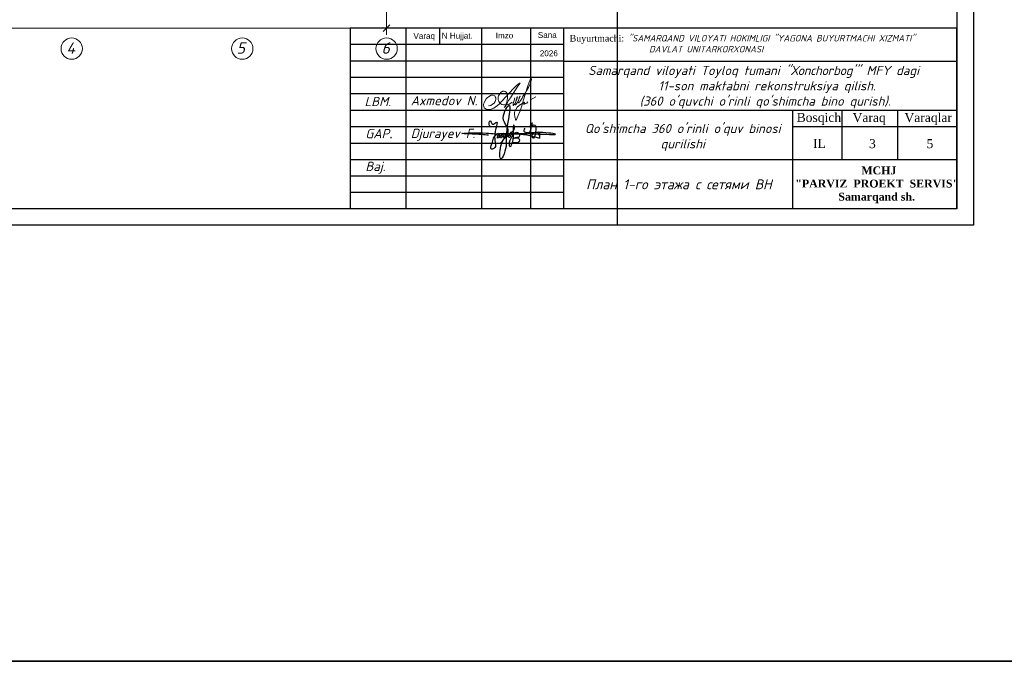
# Model space of a CAD drawing. Header units: millimetres. Extents: x 1114507 to 93926427, y 174473 to 817039.
# Tile 64 of 256: x 1706096 to 1736114, y 174473 to 194033. Entities that reach past the tile are written whole.
import ezdxf

# ---------------------------------------------------------------- set-up
doc = ezdxf.new("R2010")
doc.units = ezdxf.units.MM
doc.linetypes.add('ACAD_ISO02W100', pattern=[15, 12, -3])
doc.layers.add('PLAN', color=250, linetype='Continuous', lineweight=25)
doc.layers.add('Ф А С А Д', color=250, linetype='Continuous', lineweight=15)
doc.styles.add('arial', font='arial.ttf', dxfattribs={"height": 300})
doc.styles.get("Standard").update_dxf_attribs({"font": 'isocpeui.ttf'})
doc.styles.add('WMF-Times New Roman0', font='times.ttf')
doc.styles.add('ńňčëü1', font='isocpeui.ttf', dxfattribs={"height": 350})

# ---------------------------------------------------------------- blocks, each defined once
blk = doc.blocks.new('_Oblique')
at = {"color": 0, "linetype": 'ByBlock', "lineweight": -2}
blk.add_line((-0.5, -0.5), (0.5, 0.5), dxfattribs=at)
blk = doc.blocks.new('blok1qavmak')
at = {"color": 152, "lineweight": 0, "ltscale": 100}
for p, q in [((1518961, 766625), (1518961, 761576)), ((1519161, 761776), (1491761, 761776))]:
    blk.add_line(p, q, dxfattribs=at)
at = {"layer": 'PLAN', "color": 158, "lineweight": 0}
for centre in [(1509361, 761151), (1514561, 761151), (1518961, 761151)]:
    blk.add_circle(centre, 325, dxfattribs=at)
at = {"color": 152, "lineweight": 0, "ltscale": 100, "xscale": 200, "yscale": 200, "zscale": 200}
blk.add_blockref('_Oblique', (1518961, 761776), dxfattribs=at)
at = {"layer": 'PLAN', "lineweight": 0}
for s, p in [('4', (1509200, 760994)), ('5', (1514389, 760994)), ('6', (1518807, 760994))]:
    blk.add_text(s, height=350, dxfattribs=at).set_placement(p)
blk = doc.blocks.new('rgsxhy')
at = {"color": 5}
for points in [[(30159764, 9369979), (30160729, 9371976), (30160134, 9373086), (30160845, 9375073), (30160529, 9371279), (30160336, 9368855), (30159821, 9367832), (30159766, 9369571), (30165013, 9370643)], [(30158318, 9372237), (30158292, 9372259), (30158313, 9372993), (30158693, 9372536), (30159097, 9372756), (30158930, 9370820), (30158827, 9369247), (30158463, 9369143), (30158559, 9369856), (30159235, 9371184), (30159510, 9371288), (30159540, 9370947), (30159450, 9370679), (30159339, 9370650), (30159361, 9370924), (30159747, 9371281), (30159933, 9371214), (30159918, 9370984), (30159866, 9370709), (30159740, 9370650), (30159740, 9370910), (30160119, 9371295), (30160364, 9371221), (30160282, 9370791), (30160134, 9370702), (30160156, 9370902), (30160253, 9371169), (30160416, 9371266), (30160624, 9371251), (30160631, 9370947), (30160520, 9370739), (30160416, 9370746), (30160527, 9370999), (30160698, 9371199), (30160869, 9371251), (30161010, 9371117), (30161025, 9370828), (30160854, 9370717), (30160832, 9370976), (30160958, 9371184), (30161196, 9371429), (30161627, 9371986), (30161567, 9372349), (30161322, 9370056), (30161196, 9369744), (30161032, 9369450), (30160943, 9369915), (30161107, 9370464), (30161478, 9371132), (30161961, 9371429), (30162250, 9371221), (30162198, 9370761), (30161687, 9370666), (30161515, 9370590), (30161433, 9370590), (30162154, 9370635), (30162280, 9370516), (30162243, 9370197), (30162028, 9370012), (30161575, 9370012), (30161352, 9370012), (30161322, 9370071)], [(30163692, 9371398), (30163961, 9372626), (30163708, 9372145), (30164262, 9372436), (30164117, 9370650), (30164117, 9371236), (30164841, 9371318), (30164871, 9371483), (30164848, 9371138), (30165028, 9371176), (30165036, 9371416), (30165013, 9370643)], [(30158109, 9371020), (30157190, 9371107), (30154479, 9371260), (30157795, 9371310), (30158983, 9371230), (30160506, 9371280), (30167135, 9371184), (30164561, 9371384), (30162918, 9371683), (30163073, 9372004)]]:
    blk.add_spline(points, degree=3, dxfattribs=at)
blk = doc.blocks.new('rthtrh')
at = {"color": 5}
for p, q in [((1363834, 521118), (1363842, 521141)), ((1363834, 521086), (1363834, 521118)), ((1363842, 521141), (1363854, 521167)), ((1363854, 521167), (1363868, 521192)), ((1363868, 521192), (1363889, 521219)), ((1363889, 521219), (1363907, 521234)), ((1363907, 521234), (1363927, 521243)), ((1363927, 521243), (1363940, 521249)), ((1363940, 521249), (1363965, 521249)), ((1363965, 521249), (1363988, 521244)), ((1363988, 521244), (1364013, 521227)), ((1364013, 521227), (1364030, 521204)), ((1364030, 521204), (1364039, 521185)), ((1364039, 521185), (1364046, 521147)), ((1364046, 521147), (1364044, 521090)), ((1364568, 521050), (1364689, 521123)), ((1363834, 521056), (1363834, 521086)), ((1363840, 521035), (1363834, 521056)), ((1363845, 521017), (1363840, 521035)), ((1363865, 520990), (1363845, 521017)), ((1363882, 520966), (1363865, 520990)), ((1363895, 520959), (1363882, 520966)), ((1363917, 520946), (1363895, 520959)), ((1363951, 520940), (1363917, 520946)), ((1363996, 520940), (1363951, 520940)), ((1364033, 520940), (1363996, 520940)), ((1364017, 520962), (1364016, 520946)), ((1364016, 520946), (1364016, 520940)), ((1364026, 520997), (1364017, 520962)), ((1364037, 521043), (1364026, 520997)), ((1364075, 520948), (1364033, 520940)), ((1364044, 521090), (1364037, 521043)), ((1364148, 520999), (1364075, 520948))]:
    blk.add_line(p, q, dxfattribs=at)
for points in [[(1363608, 520919), (1363661, 520924), (1363702, 520951), (1363738, 520975), (1363765, 521018), (1363780, 521059), (1363780, 521096), (1363765, 521122), (1363753, 521142), (1363714, 521156), (1363671, 521156), (1363631, 521136), (1363583, 521097), (1363555, 521074), (1363525, 521025), (1363511, 520984), (1363500, 520955), (1363500, 520930), (1363508, 520901), (1363515, 520870), (1363535, 520855), (1363555, 520841), (1363586, 520832), (1363613, 520832), (1363645, 520832), (1363675, 520843), (1363732, 520864), (1363761, 520883), (1363817, 520921), (1363863, 520963), (1363919, 521022), (1364179, 521312), (1364247, 521377), (1364282, 521405), (1364314, 521429), (1364336, 521443), (1364310, 521401), (1364279, 521361), (1364173, 521198), (1364133, 521139), (1364110, 521102), (1364087, 521068), (1364069, 521040), (1364047, 520995), (1364019, 520954), (1364007, 520925), (1363990, 520903), (1363970, 520879)], [(1364210, 521100), (1364186, 521015), (1364172, 520967), (1364172, 520940), (1364173, 520926), (1364179, 520925), (1364185, 520931), (1364202, 520956), (1364218, 520984), (1364240, 521027), (1364256, 521068), (1364272, 521125), (1364269, 521122), (1364225, 520990), (1364220, 520961), (1364220, 520944), (1364225, 520939), (1364232, 520939), (1364241, 520950), (1364248, 520960), (1364254, 520969), (1364260, 520978), (1364273, 520996), (1364281, 521008), (1364288, 521027), (1364309, 521073), (1364315, 521086), (1364332, 521126), (1364332, 521134), (1364327, 521134), (1364314, 521097), (1364294, 521040), (1364290, 521012), (1364293, 520997), (1364298, 520988), (1364308, 520988), (1364316, 520999), (1364326, 521014), (1364344, 521036), (1364351, 521047), (1364377, 521090), (1364389, 521112), (1364414, 521155), (1364449, 521203), (1364476, 521258), (1364523, 521332), (1364563, 521417), (1364583, 521493), (1364590, 521517), (1364590, 521527), (1364583, 521532), (1364571, 521532), (1364561, 521512), (1364541, 521459), (1364498, 521348), (1364434, 521131), (1364395, 520998), (1364377, 520936), (1364337, 520802), (1364282, 520678), (1364249, 520605), (1364238, 520588), (1364230, 520594), (1364226, 520615), (1364222, 520638), (1364214, 520663), (1364206, 520725), (1364206, 520774), (1364224, 520814), (1364265, 520883), (1364310, 520926), (1364364, 520959), (1364411, 520988), (1364432, 520996), (1364434, 520992), (1364431, 520979), (1364419, 520970), (1364414, 520960), (1364416, 520951), (1364423, 520951), (1364434, 520958), (1364443, 520964), (1364452, 520968), (1364474, 520975), (1364483, 520978), (1364492, 520986), (1364499, 520996), (1364503, 521002), (1364511, 521006), (1364511, 521006)]]:
    blk.add_lwpolyline(points, dxfattribs=at)

msp = doc.modelspace()

# ---------------------------------------------------------------- linework, layer by layer
for p, q in [((1716170.2, 193771.9, 0), (1716170.2, 188271.9, 0)), ((1716170.2, 193771.9, 0), (1716170.2, 188271.9, 0)), ((1716170.2, 193771.9, 0), (1716170.2, 188271.9, 0)), ((1734670.2, 193771.9, 0), (1716170.2, 193771.9, 0)), ((1717870.2, 193771.9, 0), (1717870.2, 188271.9, 0)), ((1717870.2, 193771.9, 0), (1717870.2, 188271.9, 0)), ((1718890, 193771.9, 0), (1718890, 193271.9, 0)), ((1720170.2, 193771.9, 0), (1720170.2, 188271.9, 0)), ((1721670.2, 193771.9, 0), (1721670.2, 188271.9, 0)), ((1722670.2, 193771.9, 0), (1722670.2, 188271.9, 0)), ((1734670.2, 188271.9, 0), (1734670.2, 193771.9, 0)), ((1734670.2, 193771.9, 0), (1734670.2, 188271.9, 0)), ((1722670.2, 193271.9, 0), (1716170.2, 193271.9, 0)), ((1722670.2, 192771.9, 0), (1716170.2, 192771.9, 0)), ((1722670.2, 192771.9, 0), (1734670.2, 192771.9, 0)), ((1722670.2, 192271.9, 0), (1716170.2, 192271.9, 0)), ((1722670.2, 191771.9, 0), (1716170.2, 191771.9, 0)), ((1716170.2, 191271.9, 0), (1734670.2, 191271.9, 0)), ((1729670.2, 188271.9, 0), (1729670.2, 191271.9, 0)), ((1731170.2, 189771.9, 0), (1731170.2, 191271.9, 0)), ((1732870.2, 189771.9, 0), (1732870.2, 191271.9, 0)), ((1716170.2, 190771.9, 0), (1722670.2, 190771.9, 0)), ((1729670.2, 190771.9, 0), (1734670.2, 190771.9, 0)), ((1716170.2, 190271.9, 0), (1722670.2, 190271.9, 0)), ((1716170.2, 189771.9, 0), (1734670.2, 189771.9, 0)), ((1716170.2, 189271.9, 0), (1722670.2, 189271.9, 0)), ((1716170.2, 188771.9, 0), (1722670.2, 188771.9, 0))]:
    msp.add_line(p, q)
at = {"color": 5, "elevation": 0}
msp.add_lwpolyline([(1682312.2, 217471.9), (1735170.2, 217471.9), (1735170.2, 187771.9), (1682312.2, 187771.9)], close=True, dxfattribs=at)
at = {"color": 5, "lineweight": 30, "elevation": 0}
msp.add_lwpolyline([(1684312.2, 216971.9), (1734670.2, 216971.9), (1734670.2, 188271.9), (1684312.2, 188271.9)], close=True, dxfattribs=at)
at = {"layer": 'Defpoints', "color": 3, "linetype": 'ByBlock', "elevation": 0}
msp.add_lwpolyline([(1682312.2, 217471.9), (1724312.2, 217471.9), (1724312.2, 187771.9), (1682312.2, 187771.9)], close=True, dxfattribs=at)

# ---------------------------------------------------------------- block references
at = {"lineweight": 9, "xscale": 0.2250350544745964, "yscale": 0.2250350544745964, "zscale": 0.2250350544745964}
msp.add_blockref('rgsxhy', (-5066242, -1918298.9, 0), dxfattribs=at)
at = {"layer": 'Ф А С А Д', "xscale": 1.33529119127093, "yscale": 1.33529119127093, "zscale": 1.33529119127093}
msp.add_blockref('rthtrh', (-100429.3, -504167.2, 0), dxfattribs=at)

# ---------------------------------------------------------------- texts
at = {"linetype": 'ACAD_ISO02W100', "lineweight": 5, "ltscale": 70, "char_height": 176.79, "attachment_point": 1, "style": 'arial'}
for s, insert in [('Varaq', (1718099.6, 193626, 0)), ('N Hujjat.', (1718962.3, 193632.7, 0)), ('Imzo', (1720608.7, 193639.7, 0)), ('Sana', (1721892.4, 193654.6, 0)), ('2026', (1721953.8, 193097.3, 0))]:
    msp.add_mtext(s, dxfattribs=dict(at, insert=insert))
at = {"style": 'WMF-Times New Roman0'}
for s, insert, char_height, width, attachment_point in [('Buyurtmachi:{\\fISOCPEUR|b0|i1|c204|p34; "SAMARQAND VILOYATI HOKIMLIGI "YAGONA\\fISOCPEUR|b0|i1|c0|p34; \\fISOCPEUR|b0|i1|c204|p34;BUYURTMACHI XIZMATI" \\fISOCPEUR|b0|i1|c0|p34;\\P                   \\fISOCPEUR|b0|i1|c204|p34;DAVLAT UNITARKORXONASI}', (1722863.1, 193301.1, 21081.1), 200, 11807.079, 4), ('\\pi924.6356;{\\fISOCPEUR|b0|i1|c0|p34;Samarqand viloyati Toyloq tumani "\\fISOCPEUR|b0|i1|c204|p34;Хо\\fISOCPEUR|b0|i1|c0|p34;n\\fISOCPEUR|b0|i1|c204|p34;с\\fISOCPEUR|b0|i1|c0|p34;h\\fISOCPEUR|b0|i1|c204|p34;о\\fISOCPEUR|b0|i1|c0|p34;rb\\fISOCPEUR|b0|i1|c204|p34;о\\fISOCPEUR|b0|i1|c0|p34;g\'" \\fISOCPEUR|b0|i1|c204|p34;М\\fISOCPEUR|b0|i1|c0|p34;FY dagi\\P            11-son maktabni rekonstruksiya qilish. \\P\\pi0;              (360 o\'quvchi o\'rinli qo\'shimcha bino qurish).}', (1722503.3, 191975.6, 0), 280, 25248.265, 4), ('{\\fISOCPEUR|b0|i1|c0|p34;Axmedov N.}', (1718017.5, 191707.7, 0), 282.857, 3416.244, 1), ("\\pt2436.8176;{\\fISOCPEUR|b0|i1|c0|p34;Qo'shimcha 360 o'rinli o'quv binosi qurilishi}", (1726310.7, 190857, 0), 280, 5963.158, 2), ('\\pi2577.7728;{\\fTimes New Roman|b1|i0|c204|p18;\\C0;MCHJ\\P\\pi563.1768;\\C1;"PARVIZ  PROEKT  SERVIS"\\C0;\\P\\pi1876.6728;Samarqand sh.\\C256; }', (1624320.2, 189557.9, 0), 240, 5957.741, 1), ('\\pi2577.7728;{\\fTimes New Roman|b1|i0|c204|p18;\\C0;MCHJ\\P\\pi563.1768;\\C1;"PARVIZ  PROEKT  SERVIS"\\C0;\\P\\pi1876.6728;Samarqand sh.\\C256; }', (1671319.9, 189557.9, 0), 240, 5957.741, 1), ('\\pi2577.7728;{\\fTimes New Roman|b1|i0|c204|p18;\\C0;MCHJ\\P\\pi563.1768;\\C1;"PARVIZ  PROEKT  SERVIS"\\C0;\\P\\pi1876.6728;Samarqand sh.\\C256; }', (1729177.9, 189557.9, 0), 240, 5957.741, 1)]:
    msp.add_mtext(s, dxfattribs=dict(at, insert=insert, char_height=char_height, width=width, attachment_point=attachment_point))
at = {"attachment_point": 1}
for s, insert, char_height, width in [('{\\C1;LBM.}', (1716609.9, 191680.6, 0), 282.86, 1251.396), ('{\\fTimes New Roman|b0|i0|c204|p18;Bosqich}', (1729782.8, 191190.4, 0), 274.074, 1251.396), ('{\\fTimes New Roman|b0|i0|c204|p18;Varaq}', (1731488.3, 191186.2, 0), 274.074, 1251.396), ('{\\fTimes New Roman|b0|i0|c204|p18;Varaqlar}', (1733069.8, 191186.9, 0), 274.074, 1251.396), ('{\\C1;GAP\\fTimes New Roman|b0|i0|c204|p18;.}', (1716634.5, 190702.3, 0), 282.857, 1251.396), ('Djurayev F.', (1718017.5, 190707.8, 0), 282.857, 2152.774), ('{\\fTimes New Roman|b0|i0|c204|p18;IL}', (1730282.6, 190398.5, 0), 274.074, 1251.396), ('{\\fTimes New Roman|b0|i0|c0|p18;3}', (1731989.4, 190391.5, 0), 274.074, 1251.396), ('{\\fTimes New Roman|b0|i0|c0|p18;5}', (1733742.9, 190391.5, 0), 274.074, 1251.396), ('{\\C1;Baj.}', (1716634.5, 189702.3, 0), 282.86, 1251.396)]:
    msp.add_mtext(s, dxfattribs=dict(at, insert=insert, char_height=char_height, width=width))
at = {"color": 0, "lineweight": 0, "ltscale": 100, "insert": (1726194.2, 189013.7), "char_height": 300, "width": 7000, "attachment_point": 5, "style": 'ńňčëü1'}
msp.add_mtext('План 1-го этажа с сетями ВН', dxfattribs=at)

# ---------------------------------------------------------------- next in the draw order: block references
at = {"color": 0}
msp.add_blockref('blok1qavmak', (198320.1, -567999.8), dxfattribs=at)

# ---------------------------------------------------------------- next in the draw order: linework, layer by layer
at = {"color": 0, "lineweight": 35, "ltscale": 100}
msp.add_lwpolyline([(1532886.8, 243083), (1943938.5, 243083), (1943938.5, 174473.3), (1532886.8, 174473.3)], close=True, dxfattribs=at)

# ---------------------------------------------------------------- next in the draw order: texts
at = {"char_height": 280, "width": 25248.265, "attachment_point": 4, "style": 'WMF-Times New Roman0'}
for insert in [(1617645.7, 191975.6, 0), (1664645.3, 191975.6, 0)]:
    msp.add_mtext('\\pi924.6356;{\\fISOCPEUR|b0|i1|c0|p34;Samarqand viloyati Toyloq tumani "\\fISOCPEUR|b0|i1|c204|p34;Хо\\fISOCPEUR|b0|i1|c0|p34;n\\fISOCPEUR|b0|i1|c204|p34;с\\fISOCPEUR|b0|i1|c0|p34;h\\fISOCPEUR|b0|i1|c204|p34;о\\fISOCPEUR|b0|i1|c0|p34;rb\\fISOCPEUR|b0|i1|c204|p34;о\\fISOCPEUR|b0|i1|c0|p34;g\'" \\fISOCPEUR|b0|i1|c204|p34;М\\fISOCPEUR|b0|i1|c0|p34;FY dagi\\P            11-son maktabni rekonstruksiya qilish. \\P\\pi0;              (360 o\'quvchi o\'rinli qo\'shimcha bino qurish).}', dxfattribs=dict(at, insert=insert))

doc.saveas('drawing.dxf')
